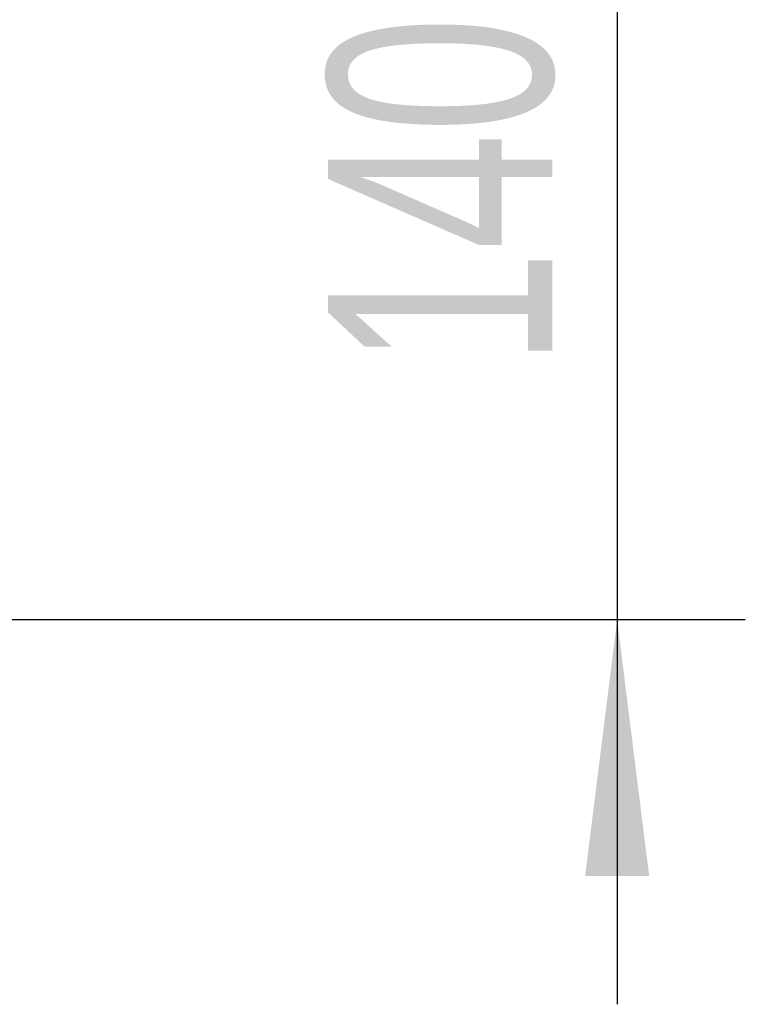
# Model space of a CAD drawing. Header units: millimetres. Extents: x -55 to 650, y 0 to 297.
# Tile 33 of 40: x 215 to 227, y 135 to 150. Entities that reach past the tile are written whole.
import ezdxf

# ---------------------------------------------------------------- set-up
doc = ezdxf.new("R2010")
doc.units = ezdxf.units.MM
doc.layers.add('标注层', color=150, linetype='Continuous')
doc.styles.add('SLDTEXTSTYLE1', font='TXT', dxfattribs={"width": 0.7})
doc.dimstyles.new('SLDDIMSTYLE0', dxfattribs={"dimtxt": 3.5, "dimasz": 4, "dimexe": 0, "dimexo": 0.0625, "dimgap": 0.875, "dimtad": 2, "dimlfac": 10, "dimrnd": 1e-09, "dimzin": 12, "dimdsep": 46, "dimtxsty": 'SLDTEXTSTYLE1', "dimsah": 1, "dimcen": 0.09, "dimadec": 0, "dimazin": 3, "dimtfac": 1, "dimtdec": 3, "dimtmove": 0, "dimatfit": 0, "dimfxl": 0, "dimfrac": 2, "dimtolj": 1, "dimtzin": 12, "dimarcsym": 0})

# ---------------------------------------------------------------- blocks, each defined once
blk = doc.blocks.new('_D')
at = {"layer": '标注层'}
for p, q in [((224.629, 155.011), (224.629, 161.011)), ((213.344, 155.011), (226.629, 155.011)), ((224.629, 155.011), (224.629, 141.011)), ((212.357, 141.011), (226.629, 141.011)), ((224.629, 141.011), (224.629, 135.011))]:
    blk.add_line(p, q, dxfattribs=at)
for points in [[(224.629, 155.011), (225.129, 159.011), (224.129, 159.011)], [(224.629, 141.011), (224.129, 137.011), (225.129, 137.011)]]:
    blk.add_solid(points, dxfattribs=at)
at = {"layer": '标注层', "insert": (220.117, 144.955), "char_height": 3.5, "attachment_point": 1, "rotation": 90, "style": 'SLDTEXTSTYLE1'}
blk.add_mtext('140', dxfattribs=at)

msp = doc.modelspace()

# ---------------------------------------------------------------- dimensions: what is measured, and where the dimension line sits
at = {"layer": '标注层'}
dim = msp.add_linear_dim(base=(224.6288, 141.0106), p1=(213.3436, 155.0106), p2=(212.3575, 141.0106), angle=90, dimstyle='SLDDIMSTYLE0', dxfattribs=at)
dim.commit()
dim.dimension.update_dxf_attribs({"geometry": '_D', "text_midpoint": (224.6288, 148.0106), "dimtype": 160})

doc.saveas('drawing.dxf')
